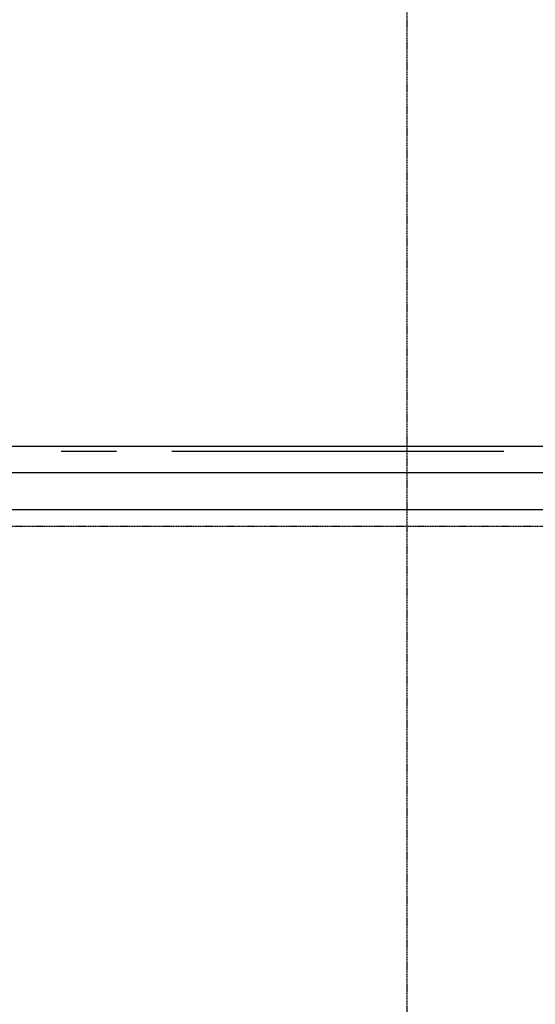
# Model space of a CAD drawing. Extents: x -66955 to 52345, y -20450 to 69550.
# Tile 60 of 132: x -25705 to -24773, y 6651 to 8430. Entities that reach past the tile are written whole.
import ezdxf

# ---------------------------------------------------------------- set-up
doc = ezdxf.new("R2010")
doc.units = 0
doc.header["$MEASUREMENT"] = 0
doc.linetypes.add('DASHED', pattern=[0.75, 0.5, -0.25])
for name, color, linetype in [('-31-', 7, 'CONTINUOUS'), ('STRAMIEN--E3-', 7, 'CONTINUOUS'), ('STRAMIEN--E7-', 7, 'CONTINUOUS'), ('VERD1$--31-', 7, 'CONTINUOUS'), ('VERD1$--E5-', 7, 'CONTINUOUS')]:
    doc.layers.add(name, color=color, linetype=linetype)

# ---------------------------------------------------------------- blocks, each defined once
blk = doc.blocks.new('*O91')
at = {"layer": '-31-', "color": 7, "linetype": 'CONTINUOUS'}
blk.add_line((-1552.5, -57), (1552.5, -57), dxfattribs=at)
blk.add_lwpolyline([(511.5, 57), (-1485.5, 57), (-1485.5, 10), (511.5, 10)], close=True, dxfattribs=at)
blk = doc.blocks.new('BI$UF')
at = {"layer": '-31-', "color": 7, "linetype": 'CONTINUOUS'}
blk.add_blockref('*O91', (1552.5, 57), dxfattribs=at)

msp = doc.modelspace()

# ---------------------------------------------------------------- linework, layer by layer
at = {"layer": 'STRAMIEN--E3-', "color": 251, "linetype": 'DASHED'}
msp.add_line((-25005, 69050), (-25005, -8377.17), dxfattribs=at)
at = {"layer": 'STRAMIEN--E7-', "color": 1, "linetype": 'CONTINUOUS'}
for p, q in [((-25530, 7650), (-25630, 7650)), ((-25130, 7650), (-25430, 7650)), ((-24830, 7650), (-25130, 7650))]:
    msp.add_line(p, q, dxfattribs=at)
at = {"layer": 'VERD1$--E5-', "color": 1, "linetype": 'DASHED'}
msp.add_lwpolyline([(-53310, 7515), (-48520, 7515), (-48520, 11625.9), (-26940, 11625.9), (-26940, 7515), (-8915, 7515), (-8915, 4505), (-1620, 4505), (-1620, 7765), (-540, 7765), (-540, 3325), (-1740, 3325), (-1740, 2205), (-540, 2205), (-540, 450)], dxfattribs=at)

# ---------------------------------------------------------------- block references
at = {"layer": 'VERD1$--31-', "color": 7, "linetype": 'CONTINUOUS'}
msp.add_blockref('BI$UF', (-26570, 7545), dxfattribs=at)

doc.saveas('drawing.dxf')
